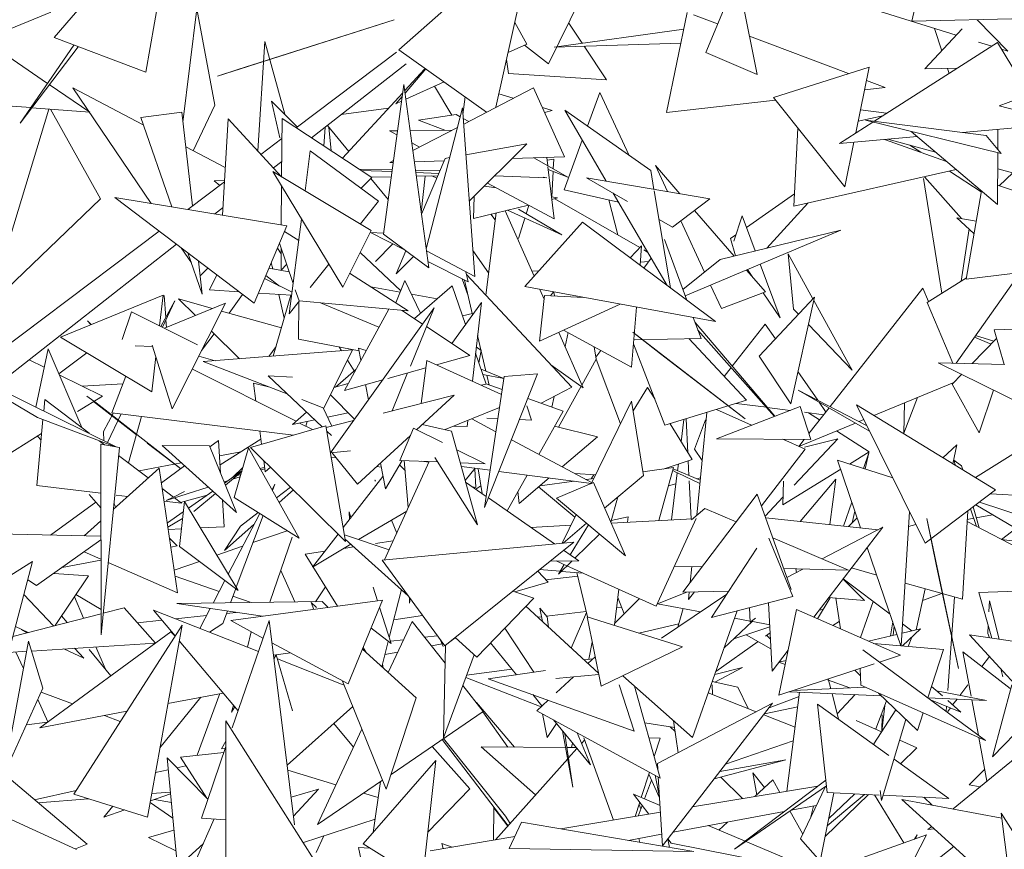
# Model space of a CAD drawing. Header units: metres. Extents: x -14.5 to 13.1, y -18.9 to 3.3.
# Tile 195 of 216: x 12.054 to 12.261, y 2.022 to 2.197. Entities that reach past the tile are written whole.
import ezdxf

# ---------------------------------------------------------------- set-up
doc = ezdxf.new("R2010")
doc.units = ezdxf.units.M
doc.layers.add('G-IMPT', color=7, linetype='Continuous', lineweight=5)
doc.layers.add('L-PLNT', color=7, linetype='Continuous', lineweight=5, true_color=0x005900)

# ---------------------------------------------------------------- blocks, each defined once
blk = doc.blocks.new('ÁRVORES ORNAMENTAIS - Pequeno e Médio Porte - Ipê-roxo-2940656-CORTE_CALÇADA')
at = {"layer": 'G-IMPT', "color": 253, "true_color": 0xaaaaaa}
for p, q in [((8.40627, 2.2229), (8.39968, 2.18551)), ((8.56552, 2.21616), (8.5609, 2.19625)), ((8.48446, 2.18723), (8.49811, 2.21501)), ((8.47812, 2.21245), (8.45298, 2.19022)), ((8.38039, 2.19279), (8.39542, 2.21028)), ((8.47337, 2.17811), (8.48049, 2.20998)), ((8.51754, 2.18965), (8.52422, 2.20567)), ((8.52838, 2.18504), (8.52422, 2.20567)), ((8.41042, 2.19883), (8.40752, 2.175)), ((8.41042, 2.19883), (8.41424, 2.17858)), ((8.57027, 2.1933), (8.54886, 2.19997)), ((8.36484, 2.19207), (8.3797, 2.19813)), ((8.45199, 2.19652), (8.41478, 2.18466)), ((8.41903, 2.18607), (8.45199, 2.19652)), ((8.50927, 2.17699), (8.51365, 2.19807)), ((8.52004, 2.19565), (8.51498, 2.19757)), ((8.59719, 2.19704), (8.5609, 2.19625)), ((8.57465, 2.19654), (8.58109, 2.18992)), ((8.47736, 2.19598), (8.47986, 2.19141)), ((8.51292, 2.19454), (8.48565, 2.1908)), ((8.48869, 2.19585), (8.49153, 2.19161)), ((8.56362, 2.18619), (8.57152, 2.19464)), ((8.56719, 2.19001), (8.56565, 2.19473)), ((8.37901, 2.18315), (8.36557, 2.19237)), ((8.38039, 2.19279), (8.39968, 2.18551)), ((8.54758, 2.18521), (8.52675, 2.1931)), ((8.37324, 2.1748), (8.38458, 2.19121)), ((8.38548, 2.19087), (8.37324, 2.1748)), ((8.42478, 2.19196), (8.42324, 2.16894)), ((8.42893, 2.17665), (8.42478, 2.19196)), ((8.47594, 2.18962), (8.47986, 2.19141)), ((8.48446, 2.18723), (8.47937, 2.19119)), ((8.48565, 2.1908), (8.51231, 2.19161)), ((8.49194, 2.19099), (8.49666, 2.18393)), ((8.57893, 2.19173), (8.55294, 2.17516)), ((8.57774, 2.19097), (8.57497, 2.19183)), ((8.57893, 2.19173), (8.58558, 2.18073)), ((8.61229, 2.19042), (8.57926, 2.17844)), ((8.58109, 2.18992), (8.57978, 2.19033)), ((8.43132, 2.1738), (8.45248, 2.18975)), ((8.47141, 2.17709), (8.45298, 2.19022)), ((8.51754, 2.18965), (8.52838, 2.18504)), ((8.43459, 2.17167), (8.45448, 2.18729)), ((8.45418, 2.18162), (8.45834, 2.18613)), ((8.45864, 2.18619), (8.45426, 2.1811)), ((8.47602, 2.18524), (8.47561, 2.18815)), ((8.5318, 2.18016), (8.55191, 2.18659)), ((8.55191, 2.18659), (8.5491, 2.17271)), ((8.5705, 2.18635), (8.56362, 2.18619)), ((8.56874, 2.18523), (8.56839, 2.1863)), ((8.41903, 2.18607), (8.41478, 2.18466)), ((8.47602, 2.18524), (8.49666, 2.18393)), ((8.3879, 2.17706), (8.37939, 2.18289)), ((8.39917, 2.17446), (8.38432, 2.18219)), ((8.38432, 2.18219), (8.4008, 2.1579)), ((8.44972, 2.15143), (8.45401, 2.18291)), ((8.45401, 2.18291), (8.45923, 2.14433)), ((8.45443, 2.1798), (8.46246, 2.18347)), ((8.4641, 2.17646), (8.46047, 2.18256)), ((8.4813, 2.18224), (8.4666, 2.17459)), ((8.4813, 2.18224), (8.48778, 2.16766)), ((8.55093, 2.18179), (8.55529, 2.18229)), ((8.55529, 2.18229), (8.55134, 2.18378)), ((8.44108, 2.16738), (8.45377, 2.18118)), ((8.45367, 2.18042), (8.45231, 2.17883)), ((8.46691, 2.1803), (8.46645, 2.17661)), ((8.47702, 2.18001), (8.47401, 2.18096)), ((8.49263, 2.17415), (8.49522, 2.18122)), ((8.5014, 2.168), (8.49522, 2.18122)), ((8.5318, 2.18016), (8.5468, 2.16135)), ((8.36047, 2.17923), (8.37547, 2.17804)), ((8.37569, 2.17802), (8.3879, 2.17706)), ((8.40969, 2.16898), (8.41424, 2.17858)), ((8.43158, 2.17399), (8.42615, 2.17944)), ((8.42615, 2.17944), (8.42789, 2.17167)), ((8.44084, 2.17658), (8.45079, 2.17793)), ((8.45231, 2.17883), (8.45353, 2.17939)), ((8.46635, 2.17801), (8.45869, 2.14837)), ((8.46893, 2.14254), (8.46635, 2.17801)), ((8.48523, 2.17741), (8.48316, 2.17806)), ((8.50927, 2.17699), (8.53222, 2.17963)), ((8.59994, 2.17301), (8.57926, 2.17844)), ((8.36661, 2.13623), (8.37928, 2.17774)), ((8.39015, 2.15888), (8.37961, 2.17771)), ((8.39864, 2.17599), (8.40728, 2.1771)), ((8.39864, 2.17599), (8.40518, 2.15718)), ((8.4095, 2.15735), (8.40728, 2.1771)), ((8.42836, 2.17575), (8.42828, 2.16351)), ((8.42836, 2.17575), (8.44726, 2.16332)), ((8.46503, 2.1766), (8.45708, 2.17544)), ((8.46503, 2.1766), (8.46586, 2.17613)), ((8.46651, 2.17577), (8.46765, 2.17513)), ((8.48523, 2.17741), (8.48362, 2.17702)), ((8.48787, 2.17748), (8.4966, 2.16256)), ((8.48787, 2.17748), (8.50598, 2.1648)), ((8.55479, 2.17634), (8.5496, 2.17517)), ((8.55561, 2.17686), (8.55009, 2.17759)), ((8.417, 2.17567), (8.41586, 2.15542)), ((8.42828, 2.16351), (8.417, 2.17567)), ((8.43742, 2.1739), (8.43714, 2.16998)), ((8.43793, 2.17429), (8.44242, 2.16883)), ((8.43872, 2.16894), (8.43822, 2.17393)), ((8.46529, 2.1739), (8.45589, 2.16901)), ((8.45708, 2.17544), (8.46266, 2.17331)), ((8.53691, 2.17375), (8.53609, 2.15732)), ((8.5527, 2.17501), (8.54569, 2.17053)), ((8.57971, 2.1684), (8.55116, 2.17538)), ((8.55116, 2.17538), (8.57656, 2.17217)), ((8.57155, 2.17281), (8.58943, 2.17438)), ((8.45095, 2.17315), (8.45268, 2.17317)), ((8.45256, 2.17229), (8.45095, 2.17315)), ((8.45532, 2.17321), (8.4642, 2.17333)), ((8.54569, 2.17053), (8.56202, 2.17197)), ((8.56075, 2.17304), (8.57894, 2.15768)), ((8.57971, 2.1684), (8.57656, 2.17217)), ((8.57901, 2.16924), (8.57904, 2.17347)), ((8.41642, 2.16548), (8.4081, 2.16981)), ((8.42391, 2.16821), (8.42833, 2.17154)), ((8.45732, 2.16975), (8.45567, 2.17063)), ((8.47992, 2.1704), (8.46707, 2.16814)), ((8.47992, 2.1704), (8.46778, 2.15835)), ((8.48773, 2.16074), (8.49155, 2.17119)), ((8.54871, 2.1708), (8.5468, 2.16135)), ((8.55519, 2.17137), (8.56822, 2.16673)), ((8.55587, 2.17143), (8.56587, 2.16871)), ((8.56279, 2.16866), (8.56049, 2.17018)), ((8.43323, 2.16055), (8.43432, 2.16898)), ((8.44868, 2.15838), (8.43432, 2.16898)), ((8.46364, 2.16754), (8.46268, 2.16737)), ((8.47681, 2.16731), (8.48778, 2.16766)), ((8.48135, 2.16746), (8.48854, 2.16343)), ((8.48429, 2.16581), (8.48408, 2.16754)), ((8.57894, 2.15768), (8.57901, 2.16857)), ((8.42656, 2.16537), (8.4283, 2.16673)), ((8.45183, 2.16689), (8.45108, 2.1665)), ((8.45108, 2.1665), (8.45178, 2.16652)), ((8.45621, 2.16666), (8.46247, 2.16686)), ((8.45771, 2.15561), (8.46268, 2.16737)), ((8.48414, 2.16701), (8.48557, 2.1672)), ((8.48562, 2.15466), (8.48432, 2.16557)), ((8.48545, 2.16516), (8.48557, 2.1672)), ((8.5121, 2.15992), (8.50693, 2.16586)), ((8.50947, 2.16037), (8.50693, 2.16586)), ((8.44713, 2.15222), (8.4264, 2.16463)), ((8.4264, 2.16463), (8.44113, 2.14029)), ((8.44459, 2.16508), (8.45157, 2.16497)), ((8.45151, 2.16458), (8.44496, 2.16484)), ((8.44504, 2.16107), (8.44726, 2.16332)), ((8.45137, 2.1635), (8.44713, 2.16341)), ((8.45645, 2.1649), (8.46161, 2.16483)), ((8.46134, 2.16418), (8.45652, 2.16438)), ((8.46114, 2.16371), (8.45662, 2.16362)), ((8.45766, 2.15594), (8.4585, 2.16365)), ((8.45988, 2.16368), (8.46092, 2.16321)), ((8.48407, 2.16328), (8.47318, 2.16371)), ((8.48407, 2.16328), (8.48334, 2.16341)), ((8.48438, 2.16502), (8.48854, 2.16343)), ((8.48512, 2.15926), (8.48542, 2.16462)), ((8.50664, 2.16085), (8.50598, 2.1648)), ((8.57026, 2.16501), (8.53609, 2.15732)), ((8.57136, 2.15472), (8.56356, 2.1635)), ((8.5755, 2.16032), (8.56885, 2.16469)), ((8.57899, 2.16516), (8.58837, 2.16261)), ((8.57928, 2.1616), (8.58214, 2.1643)), ((8.40855, 2.15663), (8.41625, 2.16244)), ((8.41406, 2.16261), (8.41627, 2.16274)), ((8.41527, 2.16169), (8.41406, 2.16261)), ((8.42826, 2.16156), (8.42821, 2.15339)), ((8.44709, 2.16315), (8.45072, 2.15874)), ((8.47344, 2.16115), (8.47101, 2.16155)), ((8.48562, 2.15466), (8.4716, 2.16214)), ((8.51837, 2.15885), (8.49247, 2.16326)), ((8.50104, 2.15833), (8.49247, 2.16326)), ((8.56334, 2.16317), (8.56725, 2.13902)), ((8.62025, 2.14788), (8.57896, 2.16171)), ((8.46882, 2.15938), (8.46865, 2.15473)), ((8.48637, 2.15904), (8.48507, 2.15925)), ((8.48773, 2.16074), (8.49916, 2.15818)), ((8.49807, 2.16004), (8.50942, 2.14063)), ((8.51013, 2.1401), (8.5067, 2.16053)), ((8.5261, 2.15281), (8.53622, 2.15988)), ((8.57233, 2.14193), (8.57554, 2.16055)), ((8.39015, 2.15888), (8.36661, 2.13623)), ((8.42938, 2.1532), (8.39315, 2.15916)), ((8.39315, 2.15916), (8.42253, 2.13688)), ((8.44868, 2.15838), (8.44487, 2.15358)), ((8.48021, 2.15754), (8.46865, 2.15473)), ((8.47977, 2.15569), (8.48034, 2.15747)), ((8.48637, 2.15904), (8.48514, 2.15874)), ((8.50369, 2.14859), (8.48576, 2.15889)), ((8.49712, 2.15864), (8.49901, 2.15127)), ((8.51837, 2.15885), (8.51055, 2.15286)), ((8.53039, 2.14847), (8.539, 2.15797)), ((8.41423, 2.15569), (8.41595, 2.15704)), ((8.47126, 2.13858), (8.47341, 2.15589)), ((8.4723, 2.15562), (8.47323, 2.15444)), ((8.47534, 2.15636), (8.48141, 2.14258)), ((8.47581, 2.15647), (8.48728, 2.15128)), ((8.48728, 2.15128), (8.47812, 2.15666)), ((8.52352, 2.14681), (8.51517, 2.1564)), ((8.52518, 2.15528), (8.52347, 2.14996)), ((8.52518, 2.15528), (8.52794, 2.14788)), ((8.42938, 2.1532), (8.42253, 2.13688)), ((8.42988, 2.13465), (8.43246, 2.15461)), ((8.47812, 2.1505), (8.47949, 2.15481)), ((8.47944, 2.14038), (8.49157, 2.15396)), ((8.51962, 2.13302), (8.49157, 2.15396)), ((8.51055, 2.15286), (8.50771, 2.1545)), ((8.51729, 2.14345), (8.51231, 2.15422)), ((8.57399, 2.15158), (8.57041, 2.15489)), ((8.57041, 2.15489), (8.57444, 2.15417)), ((8.3529, 2.11467), (8.4025, 2.15207)), ((8.43188, 2.15007), (8.42887, 2.152)), ((8.44713, 2.15222), (8.44113, 2.14029)), ((8.44701, 2.15174), (8.44975, 2.15165)), ((8.44701, 2.15174), (8.45413, 2.14814)), ((8.44972, 2.15143), (8.45923, 2.14433)), ((8.51323, 2.13845), (8.546, 2.15224)), ((8.546, 2.15224), (8.52057, 2.1461)), ((8.52276, 2.15048), (8.52389, 2.15127)), ((8.57298, 2.15252), (8.57128, 2.14156)), ((8.35599, 2.10995), (8.40613, 2.14932)), ((8.42782, 2.1495), (8.43071, 2.14104)), ((8.4517, 2.14937), (8.44801, 2.14566)), ((8.50405, 2.14897), (8.50162, 2.14645)), ((8.50405, 2.14897), (8.50371, 2.14489)), ((8.50884, 2.15031), (8.51356, 2.13754)), ((8.52276, 2.15048), (8.52381, 2.14688)), ((8.40713, 2.14856), (8.40929, 2.14537)), ((8.40856, 2.14747), (8.41159, 2.13877)), ((8.42741, 2.14851), (8.42817, 2.14729)), ((8.42818, 2.14846), (8.42815, 2.14386)), ((8.45335, 2.13947), (8.44479, 2.14758)), ((8.45241, 2.14309), (8.45445, 2.14791)), ((8.46893, 2.14254), (8.45875, 2.14791)), ((8.46853, 2.148), (8.47185, 2.14331)), ((8.50531, 2.14765), (8.50449, 2.14813)), ((8.54008, 2.13779), (8.53485, 2.14725)), ((8.53603, 2.13563), (8.53485, 2.14725)), ((8.41159, 2.13877), (8.4108, 2.14577)), ((8.42641, 2.14411), (8.42611, 2.14541)), ((8.42815, 2.14386), (8.42933, 2.14507)), ((8.43819, 2.14514), (8.43426, 2.14017)), ((8.45605, 2.14671), (8.45241, 2.14309)), ((8.45905, 2.14566), (8.46752, 2.14138)), ((8.50377, 2.14554), (8.50555, 2.14569)), ((8.50454, 2.14428), (8.50605, 2.14639)), ((8.51274, 2.13976), (8.52057, 2.1461)), ((8.52898, 2.14508), (8.53317, 2.13384)), ((8.57233, 2.14193), (8.59943, 2.14529)), ((8.41276, 2.14429), (8.41116, 2.14263)), ((8.41464, 2.14287), (8.41311, 2.13973)), ((8.42786, 2.1405), (8.42498, 2.14273)), ((8.42562, 2.14425), (8.42988, 2.14348)), ((8.45494, 2.13527), (8.44259, 2.1432)), ((8.46708, 2.14352), (8.46752, 2.14138)), ((8.48936, 2.11921), (8.4672, 2.14292)), ((8.48095, 2.14361), (8.48244, 2.14374)), ((8.53009, 2.13927), (8.52609, 2.14386)), ((8.52746, 2.14229), (8.52633, 2.14396)), ((8.57024, 2.12428), (8.58342, 2.14291)), ((8.42471, 2.14208), (8.43047, 2.13919)), ((8.45233, 2.13695), (8.45424, 2.14166)), ((8.45754, 2.13479), (8.45424, 2.14166)), ((8.46419, 2.14056), (8.45624, 2.13366)), ((8.46419, 2.14056), (8.467, 2.13244)), ((8.46754, 2.13848), (8.46627, 2.14201)), ((8.46676, 2.14176), (8.46848, 2.13448)), ((8.52082, 2.1358), (8.51856, 2.14069)), ((8.56413, 2.13705), (8.57239, 2.14226)), ((8.38175, 2.12978), (8.40335, 2.1386)), ((8.40335, 2.1386), (8.40259, 2.13214)), ((8.40357, 2.13854), (8.40391, 2.13387)), ((8.41311, 2.13973), (8.41933, 2.13931)), ((8.41721, 2.1348), (8.42008, 2.13873)), ((8.42343, 2.13903), (8.43039, 2.13857)), ((8.42652, 2.12577), (8.43022, 2.13858)), ((8.42883, 2.13375), (8.42766, 2.13875)), ((8.43116, 2.13972), (8.43196, 2.13737)), ((8.44705, 2.14034), (8.45324, 2.1392)), ((8.45563, 2.13877), (8.46099, 2.13779)), ((8.47944, 2.14038), (8.51962, 2.13302)), ((8.48255, 2.1289), (8.48363, 2.13852)), ((8.48263, 2.13979), (8.48354, 2.13774)), ((8.48363, 2.13852), (8.49186, 2.1381)), ((8.48547, 2.13927), (8.4849, 2.13846)), ((8.48549, 2.13927), (8.48581, 2.13841)), ((8.53009, 2.13927), (8.52082, 2.1358)), ((8.53317, 2.13384), (8.52962, 2.13909)), ((8.56322, 2.14004), (8.5437, 2.11515)), ((8.56442, 2.13723), (8.56322, 2.14004)), ((8.40584, 2.1374), (8.40288, 2.13199)), ((8.4032, 2.13184), (8.40584, 2.1374)), ((8.40362, 2.13163), (8.41646, 2.13688)), ((8.41646, 2.13688), (8.40527, 2.11464)), ((8.41015, 2.1343), (8.40657, 2.13779)), ((8.40657, 2.13779), (8.41376, 2.13577)), ((8.43203, 2.13736), (8.42988, 2.13465)), ((8.43188, 2.13717), (8.43183, 2.12934)), ((8.45494, 2.13527), (8.43196, 2.13737)), ((8.43643, 2.13696), (8.44877, 2.13188)), ((8.46411, 2.12842), (8.47032, 2.13703)), ((8.47032, 2.13703), (8.46842, 2.12048)), ((8.48255, 2.1289), (8.49954, 2.1367)), ((8.52881, 2.12572), (8.54043, 2.13816)), ((8.54043, 2.13816), (8.53541, 2.1157)), ((8.54836, 2.12283), (8.54027, 2.13745)), ((8.56952, 2.1243), (8.56413, 2.13705)), ((8.39666, 2.1351), (8.39469, 2.12925)), ((8.39666, 2.1351), (8.41059, 2.12814)), ((8.41564, 2.13524), (8.42823, 2.1317)), ((8.43859, 2.10544), (8.46041, 2.13594)), ((8.44149, 2.11853), (8.45082, 2.13565)), ((8.45796, 2.13251), (8.45364, 2.13539)), ((8.46041, 2.13594), (8.45537, 2.12365)), ((8.46637, 2.13425), (8.46843, 2.13471)), ((8.50297, 2.13607), (8.5019, 2.12347)), ((8.53707, 2.13456), (8.53603, 2.13563)), ((8.3882, 2.13241), (8.38742, 2.13317)), ((8.38742, 2.13317), (8.38814, 2.13239)), ((8.40394, 2.13341), (8.40406, 2.13181)), ((8.51491, 2.13388), (8.51654, 2.12949)), ((8.53207, 2.1131), (8.51529, 2.13287)), ((8.53007, 2.13247), (8.52311, 2.12365)), ((8.53222, 2.12937), (8.53007, 2.13247)), ((8.54836, 2.12283), (8.53914, 2.1324)), ((8.41145, 2.12691), (8.41406, 2.13048)), ((8.41945, 2.12521), (8.41351, 2.13101)), ((8.46789, 2.1259), (8.45878, 2.13197)), ((8.48661, 2.13076), (8.49174, 2.11912)), ((8.5019, 2.12347), (8.48763, 2.13123)), ((8.48792, 2.12779), (8.48856, 2.13073)), ((8.50222, 2.13078), (8.52586, 2.11254)), ((8.50222, 2.13078), (8.50801, 2.12627)), ((8.5159, 2.13121), (8.53203, 2.11308)), ((8.57826, 2.13126), (8.58884, 2.1316)), ((8.58035, 2.12401), (8.57826, 2.13126)), ((8.38175, 2.12978), (8.40096, 2.11828)), ((8.40106, 2.12809), (8.40527, 2.11464)), ((8.44459, 2.12689), (8.43183, 2.12934)), ((8.46952, 2.13008), (8.47128, 2.12261)), ((8.50231, 2.12832), (8.50896, 2.1112)), ((8.50239, 2.1292), (8.51654, 2.12949)), ((8.52611, 2.11648), (8.51395, 2.12944)), ((8.57361, 2.12419), (8.57876, 2.1295)), ((8.5741, 2.12974), (8.57758, 2.12829)), ((8.57433, 2.13007), (8.57819, 2.12891)), ((8.37915, 2.12732), (8.37656, 2.11502)), ((8.37915, 2.12732), (8.38623, 2.11071)), ((8.38731, 2.12645), (8.38139, 2.12206)), ((8.39749, 2.1279), (8.40117, 2.12776)), ((8.41179, 2.12461), (8.44321, 2.12707)), ((8.42711, 2.12779), (8.42558, 2.12569)), ((8.43715, 2.1148), (8.44321, 2.12707)), ((8.44041, 2.12769), (8.44091, 2.12689)), ((8.44449, 2.12742), (8.44497, 2.12491)), ((8.44449, 2.12742), (8.44608, 2.12695)), ((8.4691, 2.1264), (8.47136, 2.11987)), ((8.47025, 2.12693), (8.46925, 2.12774)), ((8.46979, 2.12438), (8.47026, 2.12696)), ((8.4945, 2.12513), (8.49406, 2.12773)), ((8.49443, 2.12553), (8.49546, 2.12697)), ((8.52586, 2.11254), (8.50801, 2.12627)), ((8.37514, 2.12499), (8.37833, 2.12341)), ((8.40182, 2.12565), (8.40096, 2.11828)), ((8.41427, 2.1248), (8.41086, 2.12574)), ((8.42956, 2.11774), (8.41179, 2.12461)), ((8.44215, 2.12491), (8.44355, 2.12266)), ((8.45767, 2.1158), (8.45886, 2.12484)), ((8.45886, 2.12484), (8.47456, 2.11768)), ((8.46789, 2.1259), (8.46084, 2.12394)), ((8.4945, 2.12513), (8.49149, 2.11968)), ((8.49449, 2.12513), (8.49957, 2.11149)), ((8.52881, 2.12572), (8.53541, 2.1157)), ((8.56644, 2.12438), (8.58045, 2.124)), ((8.56644, 2.12438), (8.5962, 2.10971)), ((8.43133, 2.11205), (8.40949, 2.12302)), ((8.4439, 2.12296), (8.43963, 2.11925)), ((8.45866, 2.12333), (8.4506, 2.12107)), ((8.4548, 2.12225), (8.45152, 2.11425)), ((8.47026, 2.12303), (8.47506, 2.12106)), ((8.47506, 2.12105), (8.47066, 2.12189)), ((8.48215, 2.12201), (8.47101, 2.09389)), ((8.48215, 2.12201), (8.47512, 2.12146)), ((8.48495, 2.12393), (8.49174, 2.11912)), ((8.52288, 2.12336), (8.52141, 2.12149)), ((8.54114, 2.11646), (8.53694, 2.12253)), ((8.56941, 2.11987), (8.57141, 2.12193)), ((8.38148, 2.12184), (8.39055, 2.11734)), ((8.38627, 2.11947), (8.39489, 2.1199)), ((8.39258, 2.11384), (8.39552, 2.12154)), ((8.42288, 2.1163), (8.42238, 2.12006)), ((8.42554, 2.11929), (8.42238, 2.12006)), ((8.43682, 2.11089), (8.42546, 2.1216)), ((8.42546, 2.1216), (8.43057, 2.12132)), ((8.4393, 2.11916), (8.4423, 2.12002)), ((8.44957, 2.12079), (8.44149, 2.11853)), ((8.47026, 2.11964), (8.47136, 2.11987)), ((8.47101, 2.09389), (8.47512, 2.12146)), ((8.47471, 2.11872), (8.47136, 2.1199)), ((8.47149, 2.12173), (8.47198, 2.11968)), ((8.56974, 2.12021), (8.55293, 2.11326)), ((8.56941, 2.11987), (8.5751, 2.10962)), ((8.36709, 2.11866), (8.37689, 2.11284)), ((8.39344, 2.10666), (8.36791, 2.11931)), ((8.44594, 2.11977), (8.44655, 2.11656)), ((8.48936, 2.11921), (8.48288, 2.11583)), ((8.49134, 2.11941), (8.48658, 2.11079)), ((8.5053, 2.11918), (8.50225, 2.11423)), ((8.5053, 2.11918), (8.5068, 2.11675)), ((8.55201, 2.10995), (8.53701, 2.11859)), ((8.55139, 2.11119), (8.53701, 2.11859)), ((8.57812, 2.11862), (8.5751, 2.10962)), ((8.37821, 2.1142), (8.37843, 2.11661)), ((8.38778, 2.10953), (8.37843, 2.11661)), ((8.38534, 2.11413), (8.39055, 2.11734)), ((8.38924, 2.1159), (8.3873, 2.11731)), ((8.39772, 2.10922), (8.3887, 2.1162)), ((8.38924, 2.1159), (8.40699, 2.10209)), ((8.43715, 2.1148), (8.4325, 2.1166)), ((8.43855, 2.11763), (8.44363, 2.11248)), ((8.46461, 2.11755), (8.44966, 2.11378)), ((8.45668, 2.11025), (8.46461, 2.11755)), ((8.48751, 2.11419), (8.48009, 2.11682)), ((8.48516, 2.11503), (8.48564, 2.11727)), ((8.50191, 2.11629), (8.49356, 2.09916)), ((8.50191, 2.11629), (8.50445, 2.10065)), ((8.52611, 2.11648), (8.50896, 2.1112)), ((8.53033, 2.11499), (8.52396, 2.11581)), ((8.54275, 2.11413), (8.54143, 2.11604)), ((8.55923, 2.10956), (8.56208, 2.11704)), ((8.55923, 2.10956), (8.55937, 2.11592)), ((8.39292, 2.1138), (8.39079, 2.10991)), ((8.39164, 2.10755), (8.39452, 2.11361)), ((8.39258, 2.11384), (8.43076, 2.10915)), ((8.43355, 2.11398), (8.43054, 2.11137)), ((8.43882, 2.11105), (8.43704, 2.11485)), ((8.43795, 2.11291), (8.44231, 2.11382)), ((8.46272, 2.11029), (8.47415, 2.11493)), ((8.4799, 2.11533), (8.48088, 2.11231)), ((8.48751, 2.11419), (8.48239, 2.10508)), ((8.51779, 2.11392), (8.51566, 2.09226)), ((8.51977, 2.11453), (8.52717, 2.11121)), ((8.53739, 2.11514), (8.5198, 2.10839)), ((8.53531, 2.11434), (8.53048, 2.11497)), ((8.53739, 2.11514), (8.53967, 2.1082)), ((8.54235, 2.11342), (8.53835, 2.11394)), ((8.53915, 2.11384), (8.54149, 2.11233)), ((8.54348, 2.11487), (8.53925, 2.10948)), ((8.56373, 2.0864), (8.54924, 2.11552)), ((8.57855, 2.0976), (8.54924, 2.11552)), ((8.37678, 2.09853), (8.37805, 2.11241)), ((8.39313, 2.10671), (8.37689, 2.11284)), ((8.39882, 2.11308), (8.39603, 2.10329)), ((8.43054, 2.11137), (8.43527, 2.11235)), ((8.4348, 2.11031), (8.43207, 2.11168)), ((8.43336, 2.11103), (8.43369, 2.11202)), ((8.44344, 2.11221), (8.43764, 2.11075)), ((8.46747, 2.11221), (8.46732, 2.11097)), ((8.47339, 2.10984), (8.46828, 2.11254)), ((8.4738, 2.1126), (8.47144, 2.1127)), ((8.48088, 2.11231), (8.47835, 2.11241)), ((8.51002, 2.11153), (8.51465, 2.10402)), ((8.51236, 2.10774), (8.51294, 2.11242)), ((8.51377, 2.10544), (8.51343, 2.11257)), ((8.51748, 2.11235), (8.5152, 2.10615)), ((8.54904, 2.11166), (8.53714, 2.10675)), ((8.5508, 2.11239), (8.54984, 2.11199)), ((8.59243, 2.11157), (8.57432, 2.10019)), ((8.36874, 2.10388), (8.37778, 2.10946)), ((8.39083, 2.10795), (8.39079, 2.10991)), ((8.42175, 2.10656), (8.43758, 2.11111)), ((8.42408, 2.10723), (8.42371, 2.11002)), ((8.44172, 2.08676), (8.43758, 2.11111)), ((8.43876, 2.10906), (8.43777, 2.11)), ((8.45603, 2.11058), (8.45314, 2.10382)), ((8.45603, 2.11058), (8.46212, 2.10756)), ((8.46404, 2.11), (8.45787, 2.11135)), ((8.46404, 2.11), (8.46951, 2.09028)), ((8.46449, 2.111), (8.46732, 2.11097)), ((8.49475, 2.1088), (8.48572, 2.111)), ((8.54508, 2.11002), (8.55192, 2.10562)), ((8.37765, 2.10807), (8.37689, 2.10892)), ((8.39102, 2.10708), (8.38991, 2.10793)), ((8.40697, 2.10208), (8.39998, 2.10747)), ((8.41499, 2.10802), (8.4132, 2.10669)), ((8.41499, 2.10802), (8.41544, 2.10111)), ((8.42393, 2.10831), (8.41532, 2.10289)), ((8.44428, 2.09884), (8.45538, 2.10906)), ((8.49375, 2.09906), (8.47664, 2.10812)), ((8.48732, 2.10246), (8.49475, 2.1088)), ((8.53967, 2.1082), (8.5198, 2.10839)), ((8.53376, 2.10826), (8.53846, 2.10615)), ((8.53615, 2.0986), (8.54531, 2.10834)), ((8.53826, 2.10822), (8.53712, 2.10675)), ((8.53835, 2.10663), (8.54531, 2.10834)), ((8.3902, 2.10723), (8.39028, 2.0671)), ((8.3902, 2.10723), (8.39414, 2.10653)), ((8.39028, 2.0671), (8.39414, 2.10653)), ((8.41875, 2.09288), (8.40311, 2.10693)), ((8.40311, 2.10693), (8.41313, 2.10687)), ((8.41875, 2.09288), (8.41313, 2.10687)), ((8.41969, 2.10564), (8.4152, 2.10479)), ((8.42133, 2.10649), (8.4183, 2.09604)), ((8.42133, 2.10649), (8.43196, 2.08745)), ((8.42175, 2.10656), (8.44172, 2.08676)), ((8.43859, 2.10544), (8.4428, 2.10586)), ((8.44428, 2.09884), (8.43887, 2.10546)), ((8.46512, 2.10607), (8.47114, 2.10309)), ((8.5168, 2.10378), (8.5152, 2.10615)), ((8.53846, 2.10615), (8.52924, 2.09428)), ((8.54776, 2.10306), (8.55192, 2.10562)), ((8.55075, 2.10211), (8.55188, 2.10538)), ((8.55107, 2.10201), (8.55188, 2.10538)), ((8.57041, 2.10706), (8.56745, 2.10439)), ((8.56954, 2.10311), (8.57041, 2.10706)), ((8.40021, 2.10013), (8.39397, 2.10485)), ((8.40717, 2.10328), (8.39827, 2.1016)), ((8.42484, 2.10142), (8.42453, 2.10381)), ((8.43873, 2.10437), (8.43971, 2.10444)), ((8.44908, 2.10326), (8.45011, 2.09783)), ((8.45931, 2.10357), (8.44996, 2.08287)), ((8.45011, 2.09783), (8.45363, 2.1038)), ((8.45314, 2.10382), (8.46107, 2.1035)), ((8.45407, 2.10379), (8.45494, 2.09389)), ((8.45769, 2.10364), (8.45925, 2.10344)), ((8.46049, 2.10442), (8.46951, 2.09028)), ((8.46589, 2.10331), (8.47114, 2.10309)), ((8.51465, 2.10402), (8.50856, 2.102)), ((8.51401, 2.10064), (8.51386, 2.10376)), ((8.55688, 2.10016), (8.5453, 2.10384)), ((8.5453, 2.10384), (8.55014, 2.08963)), ((8.57013, 2.10275), (8.56974, 2.10388)), ((8.56974, 2.10388), (8.57139, 2.10267)), ((8.39286, 2.0935), (8.40252, 2.10221)), ((8.4064, 2.07598), (8.40252, 2.10221)), ((8.40781, 2.1027), (8.40298, 2.09912)), ((8.41991, 2.10159), (8.41627, 2.09906)), ((8.41644, 2.09862), (8.41988, 2.1015)), ((8.42013, 2.10235), (8.41802, 2.10028)), ((8.42378, 2.1021), (8.42472, 2.10238)), ((8.42476, 2.10206), (8.42395, 2.1018)), ((8.42484, 2.10142), (8.42597, 2.10238)), ((8.44925, 2.10236), (8.44833, 2.10256)), ((8.45309, 2.10289), (8.45425, 2.10171)), ((8.46611, 2.10254), (8.47218, 2.10174)), ((8.46693, 2.09957), (8.46903, 2.10215)), ((8.46917, 2.09812), (8.46896, 2.10206)), ((8.47049, 2.09685), (8.46964, 2.10207)), ((8.47402, 2.1015), (8.49348, 2.09895)), ((8.51076, 2.1023), (8.50433, 2.10142)), ((8.51076, 2.1023), (8.50764, 2.09115)), ((8.51031, 2.09129), (8.51154, 2.10121)), ((8.51154, 2.10121), (8.51058, 2.10166)), ((8.51639, 2.09964), (8.51068, 2.10204)), ((8.51632, 2.09895), (8.51157, 2.10119)), ((8.5116, 2.10165), (8.51177, 2.10307)), ((8.53379, 2.09444), (8.54595, 2.10194)), ((8.57163, 2.10183), (8.57139, 2.10267)), ((8.41697, 2.09954), (8.41617, 2.09929)), ((8.41956, 2.10038), (8.41792, 2.09985)), ((8.4188, 2.10059), (8.4197, 2.10086)), ((8.44961, 2.10045), (8.44122, 2.08968)), ((8.44801, 2.09945), (8.44792, 2.09966)), ((8.44792, 2.09966), (8.44801, 2.09959)), ((8.46701, 2.09926), (8.47136, 2.09624)), ((8.47994, 2.10072), (8.47572, 2.09321)), ((8.4783, 2.09478), (8.48457, 2.10012)), ((8.48982, 2.09943), (8.4826, 2.09844)), ((8.49393, 2.09914), (8.48614, 2.09587)), ((8.49003, 2.10103), (8.49435, 2.10078)), ((8.49397, 2.1), (8.49239, 2.09978)), ((8.49396, 2.10081), (8.49341, 2.09992)), ((8.49393, 2.09914), (8.50062, 2.08375)), ((8.49626, 2.09377), (8.50445, 2.10065)), ((8.51445, 2.09151), (8.51406, 2.09951)), ((8.51644, 2.10015), (8.51565, 2.09996)), ((8.53379, 2.09444), (8.5339, 2.09945)), ((8.54492, 2.0999), (8.5374, 2.09097)), ((8.54492, 2.0999), (8.54365, 2.09032)), ((8.37678, 2.09853), (8.39022, 2.09689)), ((8.40554, 2.0961), (8.40316, 2.0979)), ((8.41282, 2.0982), (8.404, 2.09535)), ((8.40783, 2.09727), (8.40552, 2.09611)), ((8.41379, 2.09733), (8.40866, 2.09376)), ((8.42685, 2.09881), (8.42626, 2.09766)), ((8.42636, 2.09748), (8.42685, 2.09881)), ((8.42722, 2.09593), (8.43016, 2.09822)), ((8.43075, 2.09764), (8.42775, 2.09499)), ((8.46917, 2.09812), (8.46843, 2.09828)), ((8.47022, 2.0985), (8.46918, 2.09776)), ((8.4783, 2.09478), (8.47799, 2.09725)), ((8.49002, 2.09189), (8.48236, 2.09823)), ((8.51125, 2.09888), (8.50969, 2.09849)), ((8.56373, 2.0864), (8.57855, 2.0976)), ((8.38917, 2.09506), (8.37961, 2.08811)), ((8.39023, 2.09387), (8.38778, 2.09663)), ((8.39343, 2.0965), (8.39586, 2.09621)), ((8.40355, 2.09527), (8.40722, 2.09482)), ((8.40535, 2.09603), (8.404, 2.09535)), ((8.40722, 2.09482), (8.40576, 2.09593)), ((8.40782, 2.09514), (8.40679, 2.08573)), ((8.40702, 2.09498), (8.41261, 2.09651)), ((8.40782, 2.09514), (8.41913, 2.07645)), ((8.4098, 2.09304), (8.41433, 2.09684)), ((8.41581, 2.09552), (8.41618, 2.08985)), ((8.4183, 2.09604), (8.43196, 2.08745)), ((8.47181, 2.09593), (8.48572, 2.08626)), ((8.48614, 2.09587), (8.50062, 2.08375)), ((8.49756, 2.09079), (8.49906, 2.09612)), ((8.51273, 2.07607), (8.52837, 2.09671)), ((8.52837, 2.09671), (8.53553, 2.07667)), ((8.53002, 2.09209), (8.53383, 2.09614)), ((8.54655, 2.09001), (8.54829, 2.09504)), ((8.5934, 2.08898), (8.57515, 2.09503)), ((8.59148, 2.09604), (8.57744, 2.09677)), ((8.39299, 2.09483), (8.39337, 2.09395)), ((8.40759, 2.09302), (8.40423, 2.09068)), ((8.41963, 2.09), (8.42332, 2.09288)), ((8.44255, 2.09138), (8.44249, 2.09297)), ((8.44287, 2.09179), (8.44249, 2.09297)), ((8.44448, 2.08715), (8.45461, 2.09316)), ((8.51454, 2.0913), (8.51734, 2.0937)), ((8.52394, 2.09086), (8.51734, 2.0937)), ((8.54834, 2.09067), (8.54894, 2.09316)), ((8.56041, 2.09307), (8.55867, 2.0648)), ((8.57159, 2.0746), (8.57269, 2.09317)), ((8.57455, 2.08991), (8.57328, 2.09362)), ((8.57509, 2.08963), (8.57384, 2.09404)), ((8.60224, 2.07796), (8.57437, 2.09444)), ((8.38672, 2.08796), (8.39023, 2.09113)), ((8.40743, 2.09161), (8.40436, 2.08975)), ((8.42366, 2.09267), (8.41704, 2.07991)), ((8.41873, 2.07711), (8.42438, 2.09221)), ((8.4525, 2.0885), (8.45138, 2.09124)), ((8.49027, 2.09241), (8.48735, 2.08641)), ((8.49763, 2.09062), (8.51481, 2.09153)), ((8.49766, 2.09115), (8.50118, 2.09192)), ((8.50104, 2.0908), (8.50118, 2.09192)), ((8.50713, 2.07315), (8.51555, 2.09157)), ((8.53015, 2.09173), (8.55383, 2.08924)), ((8.54942, 2.09174), (8.54756, 2.0899)), ((8.5661, 2.08155), (8.56406, 2.09158)), ((8.56406, 2.09158), (8.57073, 2.06)), ((8.59127, 2.08117), (8.57256, 2.09096)), ((8.57258, 2.09141), (8.57395, 2.09166)), ((8.57448, 2.09175), (8.57788, 2.09237)), ((8.40444, 2.08926), (8.40719, 2.0894)), ((8.41117, 2.0896), (8.41618, 2.08985)), ((8.42245, 2.09032), (8.41628, 2.08489)), ((8.41963, 2.09), (8.41628, 2.08489)), ((8.42225, 2.08651), (8.42944, 2.08903)), ((8.48072, 2.08973), (8.48918, 2.09018)), ((8.48751, 2.08643), (8.49246, 2.09058)), ((8.48902, 2.08396), (8.49285, 2.09026)), ((8.54025, 2.07085), (8.55478, 2.08974)), ((8.54207, 2.08308), (8.55478, 2.08974)), ((8.56022, 2.08992), (8.56176, 2.09036)), ((8.58278, 2.08946), (8.57976, 2.08717)), ((8.39024, 2.08788), (8.36002, 2.08854)), ((8.39024, 2.08707), (8.37672, 2.07749)), ((8.40471, 2.08744), (8.40629, 2.08584)), ((8.4258, 2.07396), (8.43053, 2.08767)), ((8.44016, 2.08831), (8.43476, 2.08138)), ((8.44148, 2.08815), (8.45092, 2.085)), ((8.45491, 2.07534), (8.44164, 2.08722)), ((8.45176, 2.08686), (8.44801, 2.0863)), ((8.49517, 2.08831), (8.49001, 2.08327)), ((8.5359, 2.07516), (8.53083, 2.08745)), ((8.5476, 2.08071), (8.53164, 2.08756)), ((8.58843, 2.08613), (8.57976, 2.08717)), ((8.40498, 2.08559), (8.40629, 2.08584)), ((8.40679, 2.08573), (8.41913, 2.07645)), ((8.41465, 2.08385), (8.42007, 2.08575)), ((8.43734, 2.08469), (8.43324, 2.08407)), ((8.43476, 2.08138), (8.44282, 2.08616)), ((8.44344, 2.08561), (8.44136, 2.0853)), ((8.48977, 2.08664), (8.44944, 2.08282)), ((8.46263, 2.06479), (8.48977, 2.08664)), ((8.48763, 2.08492), (8.4908, 2.08272)), ((8.51875, 2.07075), (8.52827, 2.08536)), ((8.55154, 2.08552), (8.5586, 2.06481)), ((8.36456, 2.07539), (8.37587, 2.08258)), ((8.36654, 2.04718), (8.37587, 2.08258)), ((8.38209, 2.08129), (8.39025, 2.08282)), ((8.38671, 2.08457), (8.39025, 2.08302)), ((8.4057, 2.08072), (8.41099, 2.08257)), ((8.44003, 2.07314), (8.43324, 2.08407)), ((8.46263, 2.06479), (8.44944, 2.08282)), ((8.4908, 2.08272), (8.4848, 2.08264)), ((8.48831, 2.08164), (8.48604, 2.08266)), ((8.48943, 2.0827), (8.48656, 2.07991)), ((8.39177, 2.08236), (8.4064, 2.07598)), ((8.4281, 2.08064), (8.43108, 2.07403)), ((8.48437, 2.07822), (8.48218, 2.08053)), ((8.48255, 2.08083), (8.48691, 2.08048)), ((8.48656, 2.07991), (8.48776, 2.08188)), ((8.48718, 2.08046), (8.49173, 2.0801)), ((8.50713, 2.07315), (8.48833, 2.08163)), ((8.51099, 2.08159), (8.51681, 2.08145)), ((8.51461, 2.08151), (8.51427, 2.07811)), ((8.53397, 2.08104), (8.5476, 2.08071)), ((8.53463, 2.07919), (8.53798, 2.08094)), ((8.53665, 2.08025), (8.53653, 2.08098)), ((8.55352, 2.0797), (8.54821, 2.0812)), ((8.5661, 2.08155), (8.57073, 2.06)), ((8.37486, 2.07872), (8.37672, 2.07749)), ((8.38763, 2.07951), (8.38031, 2.08003)), ((8.38763, 2.07951), (8.38059, 2.06907)), ((8.41514, 2.07625), (8.40588, 2.07948)), ((8.41633, 2.07856), (8.41386, 2.0738)), ((8.48389, 2.07872), (8.4906, 2.07943)), ((8.49042, 2.0802), (8.49263, 2.07093)), ((8.54642, 2.07887), (8.55092, 2.07434)), ((8.55634, 2.07143), (8.54646, 2.07892)), ((8.41751, 2.07385), (8.41863, 2.07683)), ((8.43749, 2.07721), (8.43538, 2.07409)), ((8.44845, 2.07427), (8.44754, 2.07712)), ((8.45348, 2.07663), (8.45091, 2.06653)), ((8.47694, 2.07632), (8.48136, 2.07484)), ((8.48437, 2.07822), (8.47734, 2.07618)), ((8.49832, 2.06912), (8.49927, 2.0767)), ((8.51273, 2.07607), (8.52238, 2.07632)), ((8.57159, 2.0746), (8.55949, 2.07802)), ((8.56182, 2.06816), (8.56373, 2.07682)), ((8.57504, 2.07603), (8.5872, 2.07643)), ((8.38029, 2.06899), (8.37404, 2.07563)), ((8.38467, 2.07511), (8.38659, 2.07061)), ((8.39027, 2.07246), (8.385, 2.0756)), ((8.41756, 2.0701), (8.4495, 2.07442)), ((8.42184, 2.07391), (8.41803, 2.07524)), ((8.44225, 2.05679), (8.4495, 2.07442)), ((8.45521, 2.07379), (8.45522, 2.07492)), ((8.45521, 2.07379), (8.45535, 2.07475)), ((8.46934, 2.06243), (8.48136, 2.07484)), ((8.49836, 2.06947), (8.50361, 2.07474)), ((8.49906, 2.075), (8.50038, 2.0715)), ((8.51354, 2.07609), (8.50741, 2.07364)), ((8.50823, 2.0664), (8.52197, 2.07569)), ((8.51514, 2.07614), (8.51392, 2.07457)), ((8.51408, 2.07611), (8.51392, 2.07457)), ((8.51875, 2.07075), (8.5359, 2.07516)), ((8.54369, 2.07491), (8.54107, 2.07049)), ((8.54339, 2.07494), (8.55092, 2.07434)), ((8.54489, 2.07482), (8.54587, 2.06839)), ((8.56721, 2.07584), (8.56318, 2.07432)), ((8.56989, 2.07508), (8.56846, 2.05543)), ((8.57778, 2.06641), (8.57504, 2.07603)), ((8.57712, 2.07198), (8.57722, 2.07425)), ((8.57927, 2.06619), (8.57722, 2.07425)), ((8.39512, 2.0728), (8.39073, 2.07167)), ((8.39512, 2.0728), (8.40172, 2.06538)), ((8.4234, 2.06362), (8.40129, 2.07233)), ((8.40129, 2.07233), (8.40587, 2.06689)), ((8.40622, 2.0737), (8.43684, 2.07411)), ((8.42428, 2.07101), (8.40622, 2.0737)), ((8.41326, 2.07265), (8.41109, 2.06847)), ((8.43562, 2.0729), (8.43449, 2.07393)), ((8.43449, 2.07393), (8.43508, 2.07247)), ((8.43805, 2.07287), (8.43684, 2.07411)), ((8.45131, 2.06526), (8.44888, 2.07291)), ((8.4797, 2.07313), (8.49496, 2.05903)), ((8.48414, 2.07089), (8.48264, 2.07271)), ((8.48315, 2.06993), (8.48264, 2.07271)), ((8.49878, 2.07282), (8.49984, 2.07294)), ((8.51645, 2.07196), (8.50741, 2.07364)), ((8.51276, 2.07264), (8.51164, 2.0687)), ((8.52673, 2.0728), (8.52687, 2.06979)), ((8.53074, 2.07383), (8.53152, 2.0595)), ((8.53664, 2.07244), (8.53294, 2.0544)), ((8.53664, 2.07244), (8.55849, 2.06284)), ((8.54227, 2.07253), (8.54129, 2.0722)), ((8.55278, 2.07413), (8.55008, 2.06654)), ((8.39028, 2.07156), (8.37171, 2.06679)), ((8.38314, 2.06972), (8.38198, 2.07113)), ((8.39794, 2.06964), (8.4031, 2.07018)), ((8.40597, 2.07049), (8.4125, 2.07118)), ((8.41588, 2.06947), (8.41686, 2.07211)), ((8.41668, 2.07162), (8.41872, 2.07184)), ((8.42436, 2.06643), (8.41756, 2.0701)), ((8.42563, 2.07014), (8.4179, 2.04756)), ((8.431, 2.02713), (8.42563, 2.07014)), ((8.45187, 2.07029), (8.45794, 2.0712)), ((8.48218, 2.07083), (8.48297, 2.07093)), ((8.48401, 2.07105), (8.49237, 2.07205)), ((8.48414, 2.07089), (8.48447, 2.06872)), ((8.48922, 2.06434), (8.49243, 2.0718)), ((8.49259, 2.07093), (8.49551, 2.05629)), ((8.49259, 2.07093), (8.51265, 2.06458)), ((8.52413, 2.07213), (8.51473, 2.04551)), ((8.52686, 2.07002), (8.5236, 2.07063)), ((8.52687, 2.06979), (8.52801, 2.07061)), ((8.37494, 2.06762), (8.37225, 2.06885)), ((8.37356, 2.06825), (8.37474, 2.06757)), ((8.38454, 2.0336), (8.40733, 2.06917)), ((8.40733, 2.06917), (8.40006, 2.02877)), ((8.41588, 2.06947), (8.41311, 2.06768)), ((8.44709, 2.06857), (8.45131, 2.06526)), ((8.45073, 2.05916), (8.45574, 2.06991)), ((8.46268, 2.06113), (8.45574, 2.06991)), ((8.48134, 2.05924), (8.47523, 2.06851)), ((8.51184, 2.0694), (8.50348, 2.06748)), ((8.52732, 2.06993), (8.52136, 2.0643)), ((8.53101, 2.06879), (8.52345, 2.06627)), ((8.53099, 2.06925), (8.52712, 2.06997)), ((8.54564, 2.06991), (8.54425, 2.0691)), ((8.5564, 2.06688), (8.55688, 2.06984)), ((8.55697, 2.06702), (8.55719, 2.06893)), ((8.55884, 2.06746), (8.56274, 2.06838)), ((8.56274, 2.06838), (8.55895, 2.06477)), ((8.56093, 2.06795), (8.55896, 2.06945)), ((8.57691, 2.06739), (8.57699, 2.06916)), ((8.40496, 2.06774), (8.37737, 2.04756)), ((8.40496, 2.06774), (8.40585, 2.06685)), ((8.42188, 2.06777), (8.42109, 2.06453)), ((8.45116, 2.06576), (8.45396, 2.06609)), ((8.45836, 2.06661), (8.46107, 2.06693)), ((8.4623, 2.06464), (8.46174, 2.066)), ((8.46366, 2.06562), (8.46483, 2.06647)), ((8.46934, 2.06243), (8.46478, 2.06652)), ((8.52606, 2.06714), (8.53126, 2.06419)), ((8.5301, 2.06685), (8.53108, 2.06754)), ((8.53033, 2.06701), (8.53115, 2.06618)), ((8.55178, 2.06579), (8.55778, 2.06721)), ((8.56088, 2.06661), (8.56012, 2.06467)), ((8.58413, 2.05503), (8.57308, 2.0671)), ((8.59966, 2.06319), (8.57308, 2.0671)), ((8.57728, 2.06648), (8.57691, 2.06739)), ((8.37503, 2.06578), (8.36985, 2.03769)), ((8.37804, 2.05588), (8.37503, 2.06578)), ((8.37566, 2.06371), (8.40172, 2.06538)), ((8.38669, 2.06219), (8.38245, 2.06415)), ((8.38669, 2.06219), (8.38471, 2.06429)), ((8.39234, 2.05851), (8.38778, 2.06406)), ((8.38916, 2.06458), (8.39111, 2.06001)), ((8.40674, 2.06586), (8.41913, 2.05115)), ((8.44225, 2.05679), (8.42622, 2.06543)), ((8.45659, 2.05383), (8.44527, 2.06413)), ((8.44608, 2.06339), (8.44541, 2.06447)), ((8.45071, 2.06574), (8.44935, 2.06041)), ((8.4598, 2.06478), (8.46208, 2.06519)), ((8.46277, 2.0649), (8.46232, 2.04542)), ((8.47223, 2.06541), (8.4777, 2.05873)), ((8.49293, 2.06198), (8.49365, 2.0656)), ((8.49551, 2.05629), (8.51265, 2.06458)), ((8.51963, 2.0594), (8.52854, 2.06574)), ((8.53152, 2.0595), (8.53489, 2.06388)), ((8.55062, 2.06394), (8.57643, 2.04487)), ((8.56757, 2.064), (8.55284, 2.06532)), ((8.5643, 2.05383), (8.56757, 2.064)), ((8.37082, 2.0634), (8.37464, 2.06365)), ((8.37237, 2.0635), (8.37397, 2.06002)), ((8.42654, 2.06287), (8.43018, 2.0633)), ((8.42716, 2.06292), (8.42664, 2.06204)), ((8.42716, 2.06292), (8.43054, 2.05114)), ((8.44125, 2.05659), (8.42741, 2.06204)), ((8.45001, 2.06299), (8.45275, 2.06349)), ((8.46232, 2.04542), (8.46879, 2.06293)), ((8.49192, 2.06185), (8.49383, 2.06209)), ((8.49427, 2.0625), (8.49274, 2.06109)), ((8.55407, 2.06139), (8.55849, 2.06284)), ((8.57166, 2.06353), (8.5734, 2.05418)), ((8.57166, 2.06353), (8.5816, 2.05585)), ((8.57722, 2.06258), (8.57563, 2.06046)), ((8.44948, 2.06091), (8.44965, 2.06014)), ((8.46721, 2.05865), (8.47675, 2.05989)), ((8.52528, 2.06023), (8.51942, 2.05878)), ((8.51944, 2.05718), (8.52528, 2.06023)), ((8.53293, 2.06133), (8.53426, 2.06085)), ((8.53294, 2.06135), (8.53444, 2.0617)), ((8.53294, 2.0544), (8.55298, 2.06102)), ((8.55021, 2.0565), (8.55006, 2.06006)), ((8.59721, 2.06158), (8.57792, 2.04143)), ((8.58008, 2.0583), (8.57961, 2.05997)), ((8.48287, 2.05199), (8.46702, 2.05815)), ((8.47178, 2.05789), (8.48383, 2.0596)), ((8.50248, 2.04686), (8.47178, 2.05789)), ((8.48596, 2.05793), (8.49501, 2.05878)), ((8.4897, 2.05828), (8.48605, 2.05492)), ((8.5001, 2.05851), (8.51473, 2.04551)), ((8.54313, 2.05768), (8.54789, 2.05597)), ((8.54385, 2.05578), (8.54333, 2.05784)), ((8.55013, 2.0585), (8.54891, 2.05968)), ((8.37804, 2.05588), (8.36985, 2.03769)), ((8.44112, 2.0574), (8.45026, 2.03462)), ((8.4707, 2.05098), (8.46639, 2.05644)), ((8.50248, 2.04686), (8.49931, 2.05659)), ((8.50254, 2.05634), (8.50798, 2.03698)), ((8.51888, 2.05659), (8.51896, 2.05456)), ((8.5189, 2.0573), (8.52428, 2.05609)), ((8.52648, 2.05159), (8.52428, 2.05609)), ((8.53593, 2.05539), (8.55106, 2.05613)), ((8.55021, 2.0565), (8.57643, 2.04487)), ((8.56507, 2.05623), (8.56733, 2.05426)), ((8.5727, 2.05659), (8.57103, 2.05438)), ((8.58194, 2.05659), (8.57792, 2.04143)), ((8.37768, 2.05508), (8.38429, 2.05262)), ((8.41128, 2.05398), (8.40268, 2.04333)), ((8.40436, 2.05267), (8.41599, 2.05487)), ((8.41048, 2.04177), (8.4153, 2.05474)), ((8.45659, 2.05383), (8.45026, 2.03462)), ((8.48114, 2.05453), (8.48307, 2.05217)), ((8.51805, 2.05491), (8.52817, 2.05092)), ((8.53717, 2.05411), (8.53085, 2.05174)), ((8.53459, 2.0342), (8.53729, 2.05504)), ((8.5545, 2.05429), (8.53516, 2.05514)), ((8.54547, 2.04934), (8.54411, 2.05474)), ((8.54518, 2.05046), (8.54897, 2.05453)), ((8.56208, 2.04697), (8.55389, 2.05487)), ((8.57662, 2.05331), (8.5643, 2.05385)), ((8.57662, 2.05331), (8.56611, 2.05532)), ((8.57042, 2.05358), (8.5695, 2.05237)), ((8.37696, 2.05348), (8.37909, 2.04882)), ((8.41812, 2.05235), (8.41775, 2.05083)), ((8.41775, 2.05083), (8.41844, 2.05196)), ((8.44328, 2.05202), (8.42943, 2.03968)), ((8.4773, 2.04348), (8.46927, 2.05288)), ((8.46927, 2.05288), (8.46987, 2.05203)), ((8.48437, 2.05337), (8.48196, 2.05115)), ((8.50737, 2.04002), (8.5316, 2.05272)), ((8.50847, 2.02273), (8.5316, 2.05272)), ((8.53689, 2.05194), (8.52987, 2.05047)), ((8.54308, 2.03392), (8.54103, 2.05252)), ((8.54103, 2.05252), (8.55608, 2.04173)), ((8.55561, 2.05321), (8.5533, 2.04733)), ((8.55459, 2.04679), (8.55524, 2.05225)), ((8.56483, 2.05344), (8.57125, 2.05085)), ((8.56822, 2.05207), (8.56814, 2.051)), ((8.56846, 2.05327), (8.57125, 2.05085)), ((8.56903, 2.05174), (8.56846, 2.05098)), ((8.57354, 2.05345), (8.57493, 2.04598)), ((8.37737, 2.04756), (8.39571, 2.05103)), ((8.39097, 2.05014), (8.39433, 2.04889)), ((8.4707, 2.05098), (8.4513, 2.03775)), ((8.47064, 2.05094), (8.47592, 2.04349)), ((8.50798, 2.03698), (8.48196, 2.05115)), ((8.48316, 2.0505), (8.48419, 2.04548)), ((8.52974, 2.0503), (8.53634, 2.0477)), ((8.55753, 2.05136), (8.55293, 2.04417)), ((8.55464, 2.05025), (8.55459, 2.04679)), ((8.56208, 2.04697), (8.56329, 2.0507)), ((8.37456, 2.04815), (8.37899, 2.04875)), ((8.41656, 2.04899), (8.41653, 2.01581)), ((8.43509, 2.01986), (8.41656, 2.04899)), ((8.43582, 2.0272), (8.44519, 2.04728)), ((8.43926, 2.04843), (8.4434, 2.04346)), ((8.48419, 2.04548), (8.48611, 2.04846)), ((8.48547, 2.04924), (8.49325, 2.03975)), ((8.51096, 2.04763), (8.50471, 2.0486)), ((8.51108, 2.04676), (8.51006, 2.04777)), ((8.51172, 2.0423), (8.51076, 2.04904)), ((8.5492, 2.04909), (8.55454, 2.04669)), ((8.55965, 2.04932), (8.55455, 2.03225)), ((8.5901, 2.04733), (8.56958, 2.03048)), ((8.47537, 2.02894), (8.46235, 2.04529)), ((8.48958, 2.03506), (8.4874, 2.04688)), ((8.48787, 2.04631), (8.48958, 2.03506)), ((8.49325, 2.03975), (8.49047, 2.04652)), ((8.49185, 2.04542), (8.49812, 2.02812)), ((8.50561, 2.04541), (8.50797, 2.0454)), ((8.50797, 2.0454), (8.50671, 2.04148)), ((8.57502, 2.0455), (8.57672, 2.03635)), ((8.36341, 2.04333), (8.38734, 2.02305)), ((8.41656, 2.04365), (8.41139, 2.02857)), ((8.41656, 2.04471), (8.41562, 2.04311)), ((8.4164, 2.04319), (8.41562, 2.04311)), ((8.46791, 2.0347), (8.45993, 2.04364)), ((8.4621, 2.04512), (8.47593, 2.02691)), ((8.48172, 2.03342), (8.4703, 2.04353)), ((8.4703, 2.04353), (8.48804, 2.0434)), ((8.48831, 2.0434), (8.49026, 2.04339)), ((8.49042, 2.04319), (8.48865, 2.0412)), ((8.48929, 2.04339), (8.48949, 2.04434)), ((8.49201, 2.04498), (8.49139, 2.04427)), ((8.52172, 2.0399), (8.53597, 2.04483)), ((8.55835, 2.04498), (8.56197, 2.04335)), ((8.56197, 2.04335), (8.55851, 2.04)), ((8.40634, 2.01825), (8.40418, 2.04125)), ((8.40418, 2.04125), (8.41275, 2.03252)), ((8.40698, 2.04139), (8.41613, 2.04239)), ((8.40698, 2.04139), (8.41254, 2.03274)), ((8.40625, 2.03915), (8.40815, 2.03957)), ((8.46075, 2.04069), (8.44546, 2.02311)), ((8.46075, 2.04069), (8.45794, 2.01539)), ((8.48848, 2.04101), (8.47332, 2.02398)), ((8.50737, 2.04002), (8.50744, 2.03888)), ((8.53436, 2.04081), (8.51934, 2.03683)), ((8.53436, 2.04081), (8.52051, 2.03834)), ((8.55716, 2.04096), (8.5687, 2.03269)), ((8.40175, 2.03813), (8.40442, 2.03874)), ((8.42956, 2.03861), (8.43971, 2.03554)), ((8.50568, 2.03823), (8.50396, 2.03288)), ((8.50783, 2.03279), (8.50554, 2.03782)), ((8.50782, 2.03293), (8.50691, 2.03756)), ((8.50755, 2.03721), (8.50847, 2.02273)), ((8.52528, 2.03265), (8.52071, 2.03719)), ((8.52993, 2.03499), (8.52747, 2.03807)), ((8.52747, 2.03807), (8.52827, 2.03345)), ((8.57626, 2.03884), (8.57301, 2.03553)), ((8.4495, 2.03653), (8.43582, 2.0272)), ((8.44755, 2.02551), (8.44908, 2.03624)), ((8.50465, 2.0326), (8.50612, 2.03654)), ((8.51477, 2.03089), (8.54113, 2.03529)), ((8.54279, 2.03655), (8.52358, 2.022)), ((8.54292, 2.03533), (8.52358, 2.022)), ((8.53165, 2.03658), (8.52787, 2.03308)), ((8.53165, 2.03658), (8.53311, 2.03395)), ((8.54272, 2.03519), (8.53747, 2.02418)), ((8.57526, 2.03515), (8.57301, 2.03553)), ((8.37629, 2.03241), (8.38503, 2.03438)), ((8.38454, 2.0336), (8.40006, 2.02877)), ((8.40489, 2.03368), (8.40068, 2.03219)), ((8.40486, 2.03404), (8.40095, 2.03372)), ((8.43026, 2.03299), (8.43606, 2.03464)), ((8.43606, 2.03464), (8.43077, 2.02893)), ((8.44549, 2.0338), (8.4486, 2.03286)), ((8.46791, 2.0347), (8.45907, 2.02559)), ((8.50233, 2.03357), (8.50793, 2.03122)), ((8.50233, 2.03357), (8.50557, 2.02936)), ((8.54161, 2.01946), (8.5445, 2.03385)), ((8.5518, 2.0335), (8.54265, 2.02465)), ((8.54308, 2.03392), (8.55403, 2.0334)), ((8.55096, 2.03354), (8.5431, 2.0269)), ((8.54892, 2.03364), (8.54342, 2.0285)), ((8.55304, 2.03344), (8.55923, 2.02334)), ((8.55427, 2.03435), (8.55455, 2.03225)), ((8.55488, 2.03336), (8.5687, 2.03269)), ((8.56519, 2.0313), (8.56343, 2.03294)), ((8.38764, 2.03264), (8.37705, 2.03177)), ((8.39276, 2.03104), (8.39089, 2.02872)), ((8.40538, 2.02852), (8.40062, 2.03184)), ((8.40154, 2.03249), (8.40507, 2.03181)), ((8.47288, 2.02391), (8.47296, 2.03071)), ((8.47296, 2.03071), (8.47587, 2.02684)), ((8.50364, 2.03187), (8.50268, 2.02888)), ((8.5033, 2.02898), (8.50414, 2.03122)), ((8.50387, 2.0305), (8.5035, 2.03142)), ((8.53549, 2.03021), (8.54081, 2.0312)), ((8.54024, 2.03109), (8.53968, 2.02882)), ((8.57984, 2.02857), (8.5588, 2.03249)), ((8.58205, 2.01144), (8.5588, 2.03249)), ((8.39525, 2.03027), (8.39089, 2.02872)), ((8.47537, 2.02894), (8.47637, 2.0274)), ((8.48705, 2.02627), (8.50802, 2.02977)), ((8.51069, 2.02561), (8.53407, 2.02994)), ((8.53526, 2.03005), (8.53795, 2.02519)), ((8.5797, 2.02962), (8.58227, 2.0097)), ((8.5797, 2.02962), (8.59403, 2.00695)), ((8.38513, 2.02197), (8.37149, 2.02821)), ((8.41039, 2.01999), (8.41411, 2.02837)), ((8.41654, 2.02819), (8.41139, 2.02857)), ((8.44796, 2.02836), (8.43285, 2.02339)), ((8.4762, 2.02214), (8.47873, 2.02769)), ((8.51503, 2.02151), (8.47873, 2.02769)), ((8.51803, 2.02697), (8.53681, 2.01907)), ((8.52209, 2.02772), (8.52026, 2.02603)), ((8.56509, 2.0268), (8.56429, 2.02614)), ((8.40024, 2.02448), (8.40561, 2.026)), ((8.40024, 2.02448), (8.40602, 2.02167)), ((8.43558, 2.02128), (8.43713, 2.0248)), ((8.45954, 2.02168), (8.47735, 2.02465)), ((8.50125, 2.02386), (8.50823, 2.02515)), ((8.56397, 2.02503), (8.54019, 2.01657)), ((8.56397, 2.02503), (8.55276, 2.00324)), ((8.562, 2.025), (8.56145, 2.02413)), ((8.562, 2.025), (8.56166, 2.02421)), ((8.56566, 2.02628), (8.56429, 2.02614)), ((8.38491, 2.02207), (8.38734, 2.02305)), ((8.40536, 2.01736), (8.41183, 2.02323)), ((8.44546, 2.02311), (8.45662, 2.01621)), ((8.46226, 2.02214), (8.46203, 2.02323)), ((8.46417, 2.02246), (8.46203, 2.02323)), ((8.50346, 2.02427), (8.50364, 2.02345)), ((8.5099, 2.02239), (8.50955, 2.02414)), ((8.50957, 2.02416), (8.51026, 2.02326)), ((8.53616, 2.01818), (8.51026, 2.02326)), ((8.54161, 2.01946), (8.53747, 2.02418)), ((8.56439, 2.01839), (8.56972, 2.0226)), ((8.44686, 2.02224), (8.44446, 2.02235)), ((8.45165, 1.98934), (8.44446, 2.02235)), ((8.4762, 2.02214), (8.51503, 2.02151))]:
    blk.add_line(p, q, dxfattribs=at)

msp = doc.modelspace()

# ---------------------------------------------------------------- block references
at = {"layer": 'L-PLNT', "color": 253, "true_color": 0xaaaaaa}
msp.add_blockref('ÁRVORES ORNAMENTAIS - Pequeno e Médio Porte - Ipê-roxo-2940656-CORTE_CALÇADA', (3.68079, 0), dxfattribs=at)

doc.saveas('drawing.dxf')
